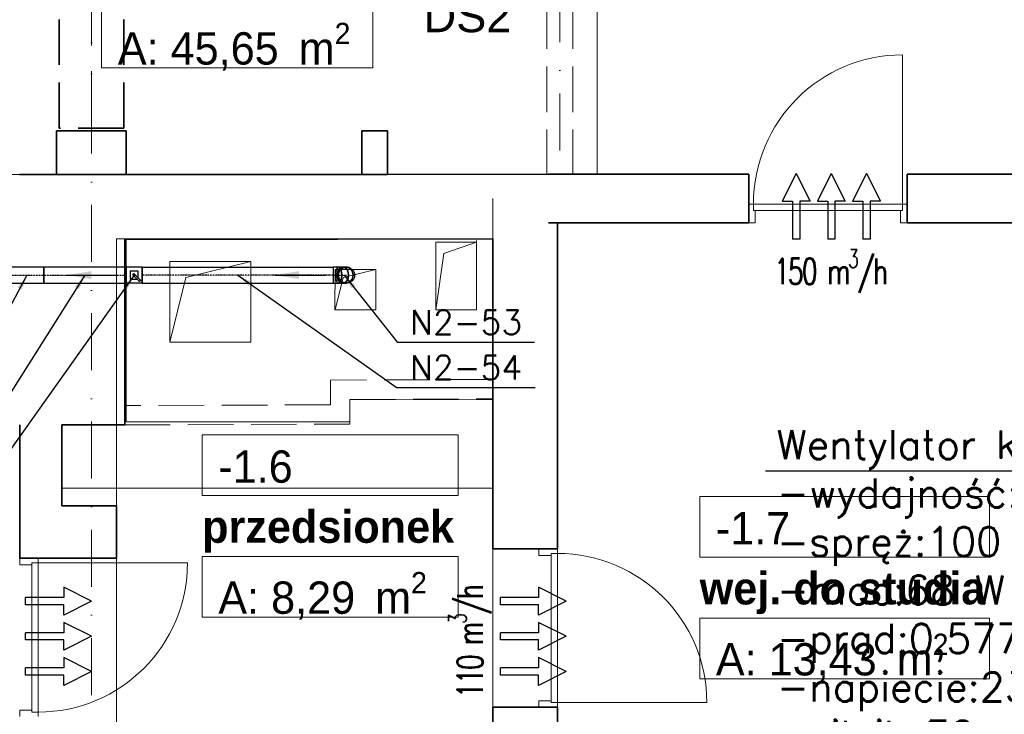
# Model space of a CAD drawing. Header units: millimetres. Extents: x -8078 to 234695, y -4319 to 602442.
# Tile 75 of 152: x 88416 to 94512, y 248938 to 253239. Entities that reach past the tile are written whole.
import ezdxf

# ---------------------------------------------------------------- set-up
doc = ezdxf.new("R2010")
doc.units = ezdxf.units.MM
doc.header["$MEASUREMENT"] = 0
for name, pattern in [('CONTINOUS', [0]), ('DASHDOT', [1, 0.5, -0.25, 0, -0.25]), ('Krawędzie ukryte', [3.912222, 2.822222, -1.09]), ('Kropki i Kreski', [6.702778, 3.527778, -1.763889, 0, -1.411111])]:
    doc.linetypes.add(name, pattern=pattern)
doc.layers.add('#IS_opis', color=3, linetype='CONTINOUS', lineweight=30)
for name, color, linetype in [('#IS_wentylacja_opisy_bud', 7, 'Continuous'), ('#podkład', 252, 'Continuous'), ('- strefy pomieszczeń', 7, 'Continuous'), ('2D - Ogólne', 7, 'Continuous'), ('Drzwi Archicad', 7, 'Continuous'), ('FLUID-N2', 7, 'Continuous'), ('FLUID-N2-150-ARRDU', 7, 'Continuous'), ('FLUID-N2-150-NUM', 7, 'Continuous'), ('FLUID-N2-SYM', 7, 'Continuous'), ('Konstrukcja - Belki', 7, 'Continuous'), ('Konstrukcja - Siatka mod', 7, 'Continuous'), ('Konstrukcja - Stropy', 7, 'Continuous'), ('Konstrukcja - Ściany działowe', 7, 'Continuous'), ('Konstrukcja - Ściany nośne wew..P', 7, 'Continuous'), ('Wykończenie - Podłogi', 7, 'Continuous'), ('z JAN', 7, 'Continuous'), ('Znaczniki drzwi Archicada', 7, 'Continuous')]:
    doc.layers.add(name, color=color, linetype=linetype)
doc.styles.add('FDBES', font='simplex.shx')
doc.styles.add('STYL_AUTOMATYCZNY_1', font='arial.ttf')
doc.styles.add('STYL_AUTOMATYCZNY_6', font='txt')
doc.styles.add('STYL_AUTOMATYCZNY_9', font='txt')
doc.dimstyles.new('FDBES', dxfattribs={"dimscale": 50, "dimtxt": 4, "dimasz": 2.5, "dimexe": 0.8, "dimexo": 2, "dimgap": 1, "dimtad": 1, "dimdsep": 46, "dimtxsty": 'FDBES', "dimcen": 2.5, "dimclrd": 4, "dimclre": 5, "dimadec": 0, "dimazin": 0, "dimtfac": 1, "dimtmove": 0, "dimatfit": 3, "dimfxl": 1, "dimarcsym": 0})

# ---------------------------------------------------------------- blocks, each defined once
blk = doc.blocks.new('dtrrtert')
at = {"color": 7}
for p, q in [((-495309391.2, -636075571.1), (-495309391.2, -636075334.3)), ((-495309346.3, -636075334.3), (-495309391.2, -636075334.3)), ((-495309346.3, -636075571.1), (-495309346.3, -636075334.3)), ((-495309173.6, -636075571.1), (-495309173.6, -636075334.3)), ((-495309128.7, -636075334.3), (-495309173.6, -636075334.3)), ((-495309128.7, -636075571.1), (-495309128.7, -636075334.3)), ((-495308956, -636075571.1), (-495308956, -636075334.3)), ((-495308911.1, -636075334.3), (-495308956, -636075334.3)), ((-495308911.1, -636075571.1), (-495308911.1, -636075334.3)), ((-495309368.8, -636075742.5), (-495309455.2, -636075571.1)), ((-495309455.2, -636075571.1), (-495309391.2, -636075571.1)), ((-495309368.8, -636075742.5), (-495309282.3, -636075571.1)), ((-495309282.3, -636075571.1), (-495309346.3, -636075571.1)), ((-495309151.2, -636075742.5), (-495309237.6, -636075571.1)), ((-495309237.6, -636075571.1), (-495309173.6, -636075571.1)), ((-495309151.2, -636075742.5), (-495309064.7, -636075571.1)), ((-495309064.7, -636075571.1), (-495309128.7, -636075571.1)), ((-495308933.6, -636075742.5), (-495309020, -636075571.1)), ((-495309020, -636075571.1), (-495308956, -636075571.1)), ((-495308933.6, -636075742.5), (-495308847.1, -636075571.1)), ((-495308847.1, -636075571.1), (-495308911.1, -636075571.1))]:
    blk.add_line(p, q, dxfattribs=at)
blk = doc.blocks.new('*U86580')
at = {"color": 0, "linetype": 'ByBlock', "lineweight": -2}
for p, q in [((0, 15, 50), (0, 8.9, 50)), ((0, 8.9, -50), (0, 15, -50)), ((0, 8.9, 50), (0, -8.4, 50)), ((0, -8.4, -50), (0, 8.9, -50)), ((0, -8.4, 50), (0, -34.4, 50)), ((0, -34.4, -50), (0, -8.4, -50)), ((0, -34.4, 50), (0, -65, 50)), ((0, -65, -50), (0, -34.4, -50))]:
    blk.add_line(p, q, dxfattribs=at)
at = {"color": 14, "linetype": 'Continuous', "lineweight": -2}
for p, q in [((0, -65, -49), (0, -65, 49)), ((0, -65, -50), (0, -65, -49)), ((0, -65, 49), (0, -65, 50))]:
    blk.add_line(p, q, dxfattribs=at)
at = {"color": 14, "linetype": 'Continuous', "lineweight": -2, "extrusion": (-1, 1.11022e-16, -3.06162e-16)}
for major_axis in [(0, 0, 50), (0, 0, -50)]:
    blk.add_ellipse((0, 15), major_axis=major_axis, ratio=1, start_param=0, end_param=3.141593, dxfattribs=at)
at = {"color": 3, "linetype": 'Continuous', "lineweight": -3, "extrusion": (-1, -6.12323e-17, -3.06162e-16)}
for centre, major_axis, ratio, start_param, end_param in [((0, 8.9), (0, 0, 50), 0.92388, 0.063268, 3.078325), ((0, -8.4), (0, 0, 50), 0.707107, 0.278087, 2.863505), ((0, 8.9), (0, 0, -50), 0.92388, 0, 3.141593), ((0, -8.4), (0, 0, -50), 0.707107, 0, 3.141593), ((0, -34.4), (0, 0, 50), 0.382683, 0.795681, 2.345912), ((0, -34.4), (0, 0, -50), 0.382683, 0, 3.141593)]:
    blk.add_ellipse(centre, major_axis=major_axis, ratio=ratio, start_param=start_param, end_param=end_param, dxfattribs=at)
at = {"color": 3, "linetype": 'Continuous', "lineweight": -3, "extrusion": (1, 6.12323e-17, 3.06162e-16)}
for centre, major_axis, ratio, start_param, end_param in [((0, 8.9), (0, 0, -50), 0.92388, 0.063268, 3.078325), ((0, -8.4), (0, 0, -50), 0.707107, 0.278087, 2.863505), ((0, 8.9), (0, 0, 50), 0.92388, 0, 3.141593), ((0, -8.4), (0, 0, 50), 0.707107, 0, 3.141593), ((0, -34.4), (0, 0, -50), 0.382683, 0.795681, 2.345912), ((0, -34.4), (0, 0, 50), 0.382683, 0, 3.141593)]:
    blk.add_ellipse(centre, major_axis=major_axis, ratio=ratio, start_param=start_param, end_param=end_param, dxfattribs=at)
at = {"layer": 'FLUID-N2-SYM', "color": 2, "linetype": 'DASHDOT', "lineweight": -3}
for p, q in [((0, 8.9), (0, 15)), ((0, -8.4), (0, 8.9)), ((0, -34.4), (0, -8.4)), ((0, -65), (0, -34.4))]:
    blk.add_line(p, q, dxfattribs=at)
blk = doc.blocks.new('SDFGHB')
at = {"layer": '- strefy pomieszczeń', "color": 252, "linetype": 'Continuous', "lineweight": 13, "ltscale": 100}
for p, q in [((28530.6, 464618.6), (28530.6, 464995)), ((30209.3, 464995), (30209.3, 464618.6)), ((30209.3, 464618.6), (28530.6, 464618.6)), ((29152.7, 462347.3), (30737.3, 462347.3)), ((29152.7, 461970.8), (29152.7, 462347.3)), ((30737.3, 462347.3), (30737.3, 461970.8)), ((30737.3, 461970.8), (29152.7, 461970.8)), ((32233.3, 461965.8), (34027.7, 461965.8)), ((32233.3, 461589.3), (32233.3, 461965.8)), ((34027.7, 461965.8), (34027.7, 461589.3)), ((29152.7, 461594.3), (30737.3, 461594.3)), ((29152.7, 461217.9), (29152.7, 461594.3)), ((30737.3, 461594.3), (30737.3, 461217.9)), ((34027.7, 461589.3), (32233.3, 461589.3)), ((30737.3, 461217.9), (29152.7, 461217.9)), ((32233.3, 461212.9), (34027.7, 461212.9)), ((32233.3, 460836.4), (32233.3, 461212.9)), ((34027.7, 461212.9), (34027.7, 460836.4)), ((34027.7, 460836.4), (32233.3, 460836.4))]:
    blk.add_line(p, q, dxfattribs=at)
at = {"color": 252, "linetype": 'Continuous', "lineweight": 13, "ltscale": 100}
for p, q in [((30953.2, 462017.3), (30953.2, 463810.5)), ((28283.2, 462016.9), (30953.2, 462017.3))]:
    blk.add_line(p, q, dxfattribs=at)
at = {"color": 252, "linetype": 'Continuous', "lineweight": 35, "ltscale": 100, "flags": 128}
for points in [[(28623.2, 461582.6), (28023.2, 461582.6)], [(30953.2, 460660.9), (31353.2, 460660.9)]]:
    blk.add_lwpolyline(points, dxfattribs=at)
at = {"layer": '2D - Ogólne', "color": 252, "linetype": 'Continuous', "lineweight": 13, "ltscale": 100, "flags": 128}
for points in [[(30850.6, 463540.5), (30649.8, 463469), (30600.6, 463120.5)], [(29453.6, 463420.4), (29052.2, 463320.2), (28953.6, 462920.4)], [(30227.3, 463370.5), (30026.6, 463320.3), (29977.3, 463120.5)]]:
    blk.add_lwpolyline(points, dxfattribs=at)
at = {"layer": 'Drzwi Archicad', "color": 252, "linetype": 'Continuous', "lineweight": 13, "ltscale": 100}
for p, q in [((33489.5, 463775.7), (33489.5, 464699.7)), ((32565.5, 463775.6), (32537.5, 463775.6)), ((32537.5, 463775.6), (32537.6, 463660.6)), ((32565.5, 463775.6), (33489.5, 463775.7)), ((32565.6, 463735.6), (32565.5, 463775.6)), ((32565.6, 463735.6), (32565.5, 463775.6)), ((33489.6, 463735.7), (32565.6, 463735.6)), ((32577.6, 463735.6), (32565.6, 463735.6)), ((32577.6, 463660.6), (32577.6, 463735.6)), ((33489.6, 463735.7), (33477.6, 463735.7)), ((33477.6, 463735.7), (33477.6, 463660.7)), ((33517.5, 463775.7), (33489.5, 463775.7)), ((33489.5, 463775.7), (33489.6, 463735.7)), ((33489.5, 463775.7), (33489.6, 463735.7)), ((33517.6, 463660.7), (33517.5, 463775.7)), ((32537.6, 463660.6), (32577.6, 463660.6)), ((33477.6, 463660.7), (33517.6, 463660.7)), ((31353.2, 461640.9), (31238.2, 461640.9)), ((31238.2, 461640.9), (31238.2, 461600.9)), ((31238.2, 461600.9), (31313.2, 461600.9)), ((31313.2, 461600.9), (31313.2, 461612.9)), ((31313.2, 461612.9), (31353.2, 461612.9)), ((31313.2, 460688.9), (31313.2, 461612.9)), ((31313.2, 461612.9), (31353.2, 461612.9)), ((31353.2, 461612.9), (31353.2, 461640.9)), ((31353.2, 461612.9), (31353.2, 460688.9)), ((28023.2, 461582.6), (28138.2, 461582.6)), ((28023.2, 461542.6), (28023.2, 461582.6)), ((28098.2, 461542.6), (28023.2, 461542.6)), ((28138.2, 461554.6), (28098.2, 461554.6)), ((28098.2, 461554.6), (28098.2, 461542.6)), ((28138.2, 461554.6), (28098.2, 461554.6)), ((28098.2, 461554.6), (28098.2, 460630.6)), ((28138.2, 461582.6), (28138.2, 461554.6)), ((28138.2, 461554.6), (29062.2, 461554.6)), ((28138.2, 460630.6), (28138.2, 461554.6)), ((31313.2, 460700.9), (31238.2, 460700.9)), ((31238.2, 460700.9), (31238.2, 460660.9)), ((31313.2, 460688.9), (31313.2, 460700.9)), ((31353.2, 460688.9), (31313.2, 460688.9)), ((31353.2, 460688.9), (31313.2, 460688.9)), ((31353.2, 460688.9), (32277.2, 460688.9)), ((31353.2, 460660.9), (31353.2, 460688.9)), ((28023.2, 460642.6), (28098.2, 460642.6)), ((28023.2, 460602.6), (28023.2, 460642.6)), ((28098.2, 460642.6), (28098.2, 460630.6)), ((28098.2, 460630.6), (28138.2, 460630.6)), ((28098.2, 460630.6), (28138.2, 460630.6)), ((28138.2, 460630.6), (28138.2, 460602.6)), ((31238.2, 460660.9), (31353.2, 460660.9))]:
    blk.add_line(p, q, dxfattribs=at)
at = {"layer": 'Drzwi Archicad', "color": 252, "linetype": 'Continuous', "lineweight": 35, "ltscale": 100}
for p, q in [((30300.7, 464229.4), (30140.7, 464229.4)), ((32537.5, 463775.6), (32537.5, 463960.6)), ((33517.5, 463775.7), (33517.5, 463960.7)), ((32537.6, 463660.6), (32537.5, 463775.6)), ((32537.6, 463660.6), (32537.5, 463775.6)), ((33517.6, 463660.7), (33517.5, 463775.7)), ((33517.6, 463660.7), (33517.5, 463775.7)), ((31238.2, 461640.9), (30953.2, 461640.9)), ((31353.2, 461640.9), (31238.2, 461640.9)), ((31353.2, 461640.9), (31238.2, 461640.9)), ((28023.2, 461582.6), (28138.2, 461582.6)), ((28023.2, 461582.6), (28138.2, 461582.6)), ((28138.2, 461582.6), (28623.2, 461582.6)), ((31238.2, 460660.9), (30953.2, 460660.9)), ((31353.2, 460660.9), (31238.2, 460660.9)), ((31353.2, 460660.9), (31238.2, 460660.9))]:
    blk.add_line(p, q, dxfattribs=at)
at = {"layer": 'Drzwi Archicad', "color": 252, "linetype": 'Continuous', "lineweight": 13, "ltscale": 100}
for centre, start, end in [((33489.5, 463775.7), 90.00548, 180.00548), ((31353.2, 460688.9), 0, 90), ((28138.2, 461554.6), 269.99971, 359.99971)]:
    blk.add_arc(centre, 924, start, end, dxfattribs=at)
at = {"layer": 'Konstrukcja - Belki', "color": 252, "linetype": 'Krawędzie ukryte', "lineweight": 35, "ltscale": 100}
for p, q in [((28267.6, 464245.9), (28267.6, 466065.9)), ((28667.6, 464245.9), (28667.6, 466065.9)), ((28667.6, 464245.9), (28267.6, 464245.9))]:
    blk.add_line(p, q, dxfattribs=at)
at = {"layer": 'Konstrukcja - Belki', "color": 252, "linetype": 'Kropki i Kreski', "lineweight": 13, "ltscale": 100}
for p, q in [((28467.6, 464245.9), (28467.6, 466065.9)), ((31367.8, 465801.7), (31367.8, 463960.5))]:
    blk.add_line(p, q, dxfattribs=at)
at = {"layer": 'Konstrukcja - Belki', "color": 252, "linetype": 'Krawędzie ukryte', "lineweight": 13, "ltscale": 100}
for p, q in [((31287.8, 465801.7), (31287.8, 463960.5)), ((31447.8, 465801.7), (31447.8, 463960.5)), ((31287.8, 463960.5), (31447.8, 463960.5))]:
    blk.add_line(p, q, dxfattribs=at)
at = {"layer": 'Konstrukcja - Siatka mod', "color": 252, "linetype": 'Kropki i Kreski', "lineweight": 13, "ltscale": 100}
blk.add_line((28467.6, 474496.4), (28467.6, 457531.6), dxfattribs=at)
at = {"layer": 'Konstrukcja - Stropy', "color": 252, "linetype": 'Continuous', "lineweight": 13, "ltscale": 100, "flags": 128}
blk.add_lwpolyline([(40677.6, 471821), (20507.6, 471821), (20507.6, 466151.8), (22777.6, 466151.8), (22777.6, 463958.8), (31597.6, 463958.8), (31597.6, 466140.5), (40677.6, 466140.5)], close=True, dxfattribs=at)
at = {"layer": 'Konstrukcja - Ściany działowe', "color": 252, "linetype": 'Continuous', "lineweight": 35, "ltscale": 100}
for p, q in [((30300.7, 464229.4), (30140.7, 464229.4)), ((31238.2, 461640.9), (30953.2, 461640.9)), ((31353.2, 461640.9), (31238.2, 461640.9))]:
    blk.add_line(p, q, dxfattribs=at)
at = {"layer": 'Konstrukcja - Ściany działowe', "color": 252, "linetype": 'Continuous', "lineweight": 35, "ltscale": 100, "flags": 128}
for points in [[(30140.7, 464229.4), (30140.7, 463959.4)], [(30300.7, 463959.4), (30300.7, 464229.4)], [(30140.7, 463959.4), (30300.7, 463959.4)], [(31353.2, 463960.5), (31353.2, 463960.5)], [(31353.2, 463660.5), (31353.2, 463560.5)], [(30953.2, 463560.2), (30953.2, 462660.5)], [(31353.2, 462660.5), (31353.2, 463560.5)], [(30953.2, 462660.5), (30953.2, 461640.9)], [(31353.2, 461640.9), (31353.2, 462660.5)], [(30953.2, 460660.9), (30953.2, 458910.5)], [(31353.2, 458910.5), (31353.2, 460660.9)]]:
    blk.add_lwpolyline(points, dxfattribs=at)
at = {"layer": 'Konstrukcja - Ściany działowe', "color": 252, "linetype": 'Krawędzie ukryte', "lineweight": 20, "ltscale": 100, "flags": 128}
for points in [[(30953.2, 462690), (29947.1, 462686.1)], [(29947.1, 462686.1), (29947.5, 462566.1)], [(30953.2, 462570), (30953.2, 462690)], [(29947.7, 462533.1), (28672.7, 462528.2)], [(28673.2, 462408.2), (28672.7, 462528.2)], [(29947.5, 462566.1), (29947.7, 462533.1)], [(30067.5, 462566.6), (30953.2, 462570)], [(30067.7, 462533.5), (30067.5, 462566.6)], [(30068.1, 462413.5), (30067.7, 462533.5)], [(28673.2, 462408.2), (30068.1, 462413.5)]]:
    blk.add_lwpolyline(points, dxfattribs=at)
at = {"layer": 'Konstrukcja - Ściany nośne wew..P', "color": 252, "linetype": 'Continuous', "lineweight": 35, "ltscale": 100}
for p, q in [((32537.5, 463775.6), (32537.5, 463960.6)), ((33517.5, 463775.7), (33517.5, 463960.7)), ((32537.6, 463660.6), (32537.5, 463775.6)), ((33517.6, 463660.7), (33517.5, 463775.7))]:
    blk.add_line(p, q, dxfattribs=at)
at = {"layer": 'Konstrukcja - Ściany nośne wew..P', "color": 252, "linetype": 'Continuous', "lineweight": 35, "ltscale": 100, "flags": 128}
for points in [[(28251.8, 464228.3), (28251.8, 463958.3)], [(28681.8, 464228.3), (28251.8, 464228.3)], [(28681.8, 463958.3), (28681.8, 464228.3)], [(29992.7, 463959.4), (28022.7, 463958.2)], [(28251.8, 463958.3), (28681.8, 463958.3)], [(30140.7, 463959.5), (29992.7, 463959.4)], [(31353.2, 463960.5), (30300.7, 463959.7)], [(32537.5, 463960.6), (31297.6, 463960.5)], [(34177.6, 463960.7), (33517.5, 463960.7)], [(31297.6, 463660.5), (32537.6, 463660.6)], [(33517.6, 463660.7), (34177.6, 463660.7)], [(28673.2, 463558.6), (29993, 463559.4)], [(28673.2, 462408.2), (28673.2, 463558.6)], [(29993, 463559.4), (30953.2, 463560.2)], [(28023.2, 462408.2), (28023.2, 461908.2)], [(28283.2, 462408.2), (28673.2, 462408.2)], [(28283.2, 461908.2), (28283.2, 462408.2)], [(28023.2, 461908.2), (28023.2, 461582.6)], [(28623.2, 461908.2), (28283.2, 461908.2)], [(28623.2, 461582.6), (28623.2, 461908.2)]]:
    blk.add_lwpolyline(points, dxfattribs=at)
at = {"layer": 'Wykończenie - Podłogi', "color": 252, "linetype": 'Continuous', "lineweight": 13, "ltscale": 100, "flags": 128}
blk.add_lwpolyline([(28623.2, 458910), (30953.2, 458910), (30953.2, 463560.2), (28623.3, 463560)], close=True, dxfattribs=at)
at = {"layer": 'z JAN', "color": 252, "linetype": 'Continuous', "lineweight": 13, "ltscale": 100, "flags": 128}
for points in [[(28681.8, 463559.7), (30850.6, 463559.7), (30955.3, 463559.7), (30951.7, 462563.3), (30067.5, 462566.6), (30067, 462427), (28681.8, 462427)], [(30850.6, 463120.5), (30850.6, 463549.7), (30850.5, 463540.5), (30600.6, 463540.5), (30600.6, 463120.5)], [(28953.6, 462920.4), (28953.6, 463420.4), (29453.6, 463420.4), (29453.6, 462920.4)], [(30227.3, 463120.5), (29973.7, 463120.5), (29977.3, 463370.5), (30227.3, 463370.5)]]:
    blk.add_lwpolyline(points, close=True, dxfattribs=at)
at = {"layer": '- strefy pomieszczeń', "color": 252, "linetype": 'Continuous', "lineweight": 13, "char_height": 200, "attachment_point": 1}
for s, insert, style in [('\\A1;{\\pql;\\pt0,500;\\fGeneva CE|b1|i0|c0|p0;\\W1.000000;Komunikacja\\fGeneva CE|b1|i0|c0|p0;\\W1.000000;\\A1{\\H.66x;\\S^  ;}\\fGeneva CE|b1|i0|c0|p0;\\W1.000000;\\fGeneva CE|b1|i0|c0|p0;\\W1.000000;\\A1{\\H.66x;\\S^  ;}}', (28530.6, 465279.1), 'STYL_AUTOMATYCZNY_9'), ('\\A1;{\\pql;\\pt0,500;\\fGeneva CE|b0|i0|c0|p0;\\W1.000000;A: 45,65\\fGeneva CE|b0|i0|c0|p0;\\W1.000000;\\A1{\\H.66x;\\S^  ;}\\fGeneva CE|b0|i0|c0|p0;\\W1.000000; m\\fGeneva CE|b0|i0|c0|p0;\\W1.000000;\\A1{\\H.66x;\\S2^  ;}}', (28630.6, 464898.1), 'STYL_AUTOMATYCZNY_6'), ('\\A1;{\\pql;\\pt0,500;\\fGeneva CE|b0|i0|c0|p0;\\W1.000000;-1.6\\fGeneva CE|b0|i0|c0|p0;\\W1.000000;\\A1{\\H.66x;\\S^  ;}\\fGeneva CE|b0|i0|c0|p0;\\W1.000000;\\fGeneva CE|b0|i0|c0|p0;\\W1.000000;\\A1{\\H.66x;\\S^  ;}}', (29252.7, 462250.4), 'STYL_AUTOMATYCZNY_6'), ('\\A1;{\\pql;\\pt0,500;\\fGeneva CE|b1|i0|c0|p0;\\W1.000000;przedsionek\\fGeneva CE|b1|i0|c0|p0;\\W1.000000;\\A1{\\H.66x;\\S^  ;}\\fGeneva CE|b1|i0|c0|p0;\\W1.000000;\\fGeneva CE|b1|i0|c0|p0;\\W1.000000;\\A1{\\H.66x;\\S^  ;}}', (29152.7, 461878.4), 'STYL_AUTOMATYCZNY_9'), ('\\A1;{\\pql;\\pt0,500;\\fGeneva CE|b0|i0|c0|p0;\\W1.000000;-1.7\\fGeneva CE|b0|i0|c0|p0;\\W1.000000;\\A1{\\H.66x;\\S^  ;}\\fGeneva CE|b0|i0|c0|p0;\\W1.000000;\\fGeneva CE|b0|i0|c0|p0;\\W1.000000;\\A1{\\H.66x;\\S^  ;}}', (32333.3, 461868.9), 'STYL_AUTOMATYCZNY_6'), ('\\A1;{\\pql;\\pt0,500;\\fGeneva CE|b1|i0|c0|p0;\\W1.000000;wej. do studia\\fGeneva CE|b1|i0|c0|p0;\\W1.000000;\\A1{\\H.66x;\\S^  ;}\\fGeneva CE|b1|i0|c0|p0;\\W1.000000;\\fGeneva CE|b1|i0|c0|p0;\\W1.000000;\\A1{\\H.66x;\\S^  ;}}', (32233.3, 461497), 'STYL_AUTOMATYCZNY_9'), ('\\A1;{\\pql;\\pt0,500;\\fGeneva CE|b0|i0|c0|p0;\\W1.000000;A: 8,29\\fGeneva CE|b0|i0|c0|p0;\\W1.000000;\\A1{\\H.66x;\\S^  ;}\\fGeneva CE|b0|i0|c0|p0;\\W1.000000; m\\fGeneva CE|b0|i0|c0|p0;\\W1.000000;\\A1{\\H.66x;\\S2^  ;}}', (29252.7, 461497.4), 'STYL_AUTOMATYCZNY_6'), ('\\A1;{\\pql;\\pt0,500;\\fGeneva CE|b0|i0|c0|p0;\\W1.000000;A: 13,43\\fGeneva CE|b0|i0|c0|p0;\\W1.000000;\\A1{\\H.66x;\\S^  ;}\\fGeneva CE|b0|i0|c0|p0;\\W1.000000; m\\fGeneva CE|b0|i0|c0|p0;\\W1.000000;\\A1{\\H.66x;\\S2^  ;}}', (32333.3, 461115.9), 'STYL_AUTOMATYCZNY_6')]:
    blk.add_mtext(s, dxfattribs=dict(at, insert=insert, style=style))
at = {"layer": 'Znaczniki drzwi Archicada', "color": 252, "linetype": 'Continuous', "lineweight": 35, "insert": (30523.9, 464837.1), "char_height": 200, "attachment_point": 7, "rotation": 359.99999, "style": 'STYL_AUTOMATYCZNY_1'}
blk.add_mtext('\\A1;{\\pql;\\pt0;\\fArial|b0|i0|c238|p0;\\W1.000000;DS2\\fArial|b0|i0|c238|p0;\\W1.000000;\\fArial|b0|i0|c238|p0;\\W1.000000;\\fArial|b0|i0|c238|p0;\\W1.000000;}', dxfattribs=at)
blk = doc.blocks.new('*U92532')
at = {"color": 0, "linetype": 'ByBlock', "lineweight": -2}
for p, q in [((254.5, 0, -50), (-254.5, 0, -50)), ((-254.5, 0, 50), (254.5, 0, 50))]:
    blk.add_line(p, q, dxfattribs=at)
at = {"color": 14, "linetype": 'Continuous', "lineweight": -2}
for p, q in [((254.5, 0, 50), (254.5, 0, 49.8)), ((254.5, 0, -49.8), (254.5, 0, -50)), ((254.5, 0, 49.8), (254.5, 0, -49.8)), ((-254.5, 0, -50), (-254.5, 0, -49.8)), ((-254.5, 0, 49.8), (-254.5, 0, 50)), ((-254.5, 0, -49.8), (-254.5, 0, 49.8))]:
    blk.add_line(p, q, dxfattribs=at)
at = {"layer": 'FLUID-N2-SYM', "color": 2, "linetype": 'DASHDOT', "lineweight": -3}
blk.add_line((-254.5, 0), (254.5, 0), dxfattribs=at)
blk = doc.blocks.new('*U91539')
at = {"color": 14, "linetype": 'Continuous', "lineweight": -2}
for p, q in [((-50, 50), (-50, 49.8)), ((-50, 49.8), (-50, 0)), ((-50, 0), (-50, -49.8)), ((50, 49.8), (50, 50)), ((50, 0), (50, 49.8)), ((50, -49.8), (50, 0)), ((-50, -49.8), (-50, -50)), ((50, -50), (50, -49.8))]:
    blk.add_line(p, q, dxfattribs=at)
at = {"color": 0, "linetype": 'ByBlock', "lineweight": -2}
for p, q in [((50, 50), (-50, 50)), ((25, 25), (-25, 25)), ((-25, 25), (-25, -25)), ((-9.2, 2.1), (-2.1, 9.2)), ((33.2, -40.3), (-9.2, 2.1)), ((-2.1, 9.2), (40.3, -33.2)), ((25, -17.9), (25, 25)), ((50, -50), (-50, -50)), ((-25, -25), (17.9, -25)), ((40.3, -33.2), (33.2, -40.3))]:
    blk.add_line(p, q, dxfattribs=at)
for major_axis in [(4, 0), (4, 0), (-4, 0), (-4, 0)]:
    blk.add_ellipse((0, 0), major_axis=major_axis, ratio=1, start_param=0, end_param=3.141593, dxfattribs=at)
blk = doc.blocks.new('*U91540')
at = {"color": 14, "linetype": 'Continuous', "lineweight": -2}
for p, q in [((-592.5, 49.8), (-592.5, 50)), ((-592.5, 0), (-592.5, 49.8)), ((-592.5, -49.8), (-592.5, 0)), ((592.5, 50), (592.5, 49.8)), ((592.5, 49.8), (592.5, 0)), ((592.5, 0), (592.5, -49.8)), ((-592.5, -50), (-592.5, -49.8)), ((592.5, -49.8), (592.5, -50))]:
    blk.add_line(p, q, dxfattribs=at)
at = {"color": 0, "linetype": 'ByBlock', "lineweight": -2}
for p, q in [((592.5, 50), (-592.5, 50)), ((592.5, -50), (-592.5, -50))]:
    blk.add_line(p, q, dxfattribs=at)
at = {"layer": 'FLUID-N2-SYM', "color": 2, "linetype": 'DASHDOT', "lineweight": -3}
blk.add_line((-592.5, 0), (592.5, 0), dxfattribs=at)
blk = doc.blocks.new('*U92531')
at = {"color": 14, "linetype": 'Continuous', "lineweight": -2}
for p, q in [((-105, 0, 49.8), (-105, 0, 50)), ((-105, 0, -49.8), (-105, 0, 49.8)), ((105, 0, 50), (105, 0, 49.8)), ((105, 0, -49.8), (105, 0, -50)), ((105, 0, 49.8), (105, 0, -49.8)), ((-105, 0, -50), (-105, 0, -49.8))]:
    blk.add_line(p, q, dxfattribs=at)
at = {"color": 0, "linetype": 'ByBlock', "lineweight": -2}
for p, q in [((105, 0, -50), (-105, 0, -50)), ((-105, 0, 50), (105, 0, 50))]:
    blk.add_line(p, q, dxfattribs=at)
at = {"layer": 'FLUID-N2-SYM', "color": 2, "linetype": 'DASHDOT', "lineweight": -3}
blk.add_line((-105, 0), (105, 0), dxfattribs=at)
blk = doc.blocks.new('*U86656')
at = {"color": 0, "lineweight": -2}
blk.add_line((1179.5, -417.3), (331, -417.3), dxfattribs=at)
at = {"color": 0, "lineweight": -2, "insert": (755.3, -417.3), "char_height": 150, "attachment_point": 5, "style": 'FDBES'}
blk.add_mtext('N2-53\\P ', dxfattribs=at)
at = {"color": 0, "lineweight": -2}
blk.add_leader([(0, 0), (331, -417.3)], dimstyle='FDBES', override={"dimscale": 37.5, "dimclrd": 0, "dimclre": 0}, dxfattribs=at)
blk = doc.blocks.new('*U91535')
at = {"color": 0}
blk.add_line((1840.6, -697.3), (984.9, -697.3), dxfattribs=at)
at = {"color": 0, "insert": (1412.8, -697.3), "char_height": 150, "attachment_point": 5, "style": 'FDBES'}
blk.add_mtext('N2-54\\P ', dxfattribs=at)
at = {"color": 0}
blk.add_leader([(0, 0), (984.9, -697.3)], dimstyle='FDBES', override={"dimscale": 37.5, "dimclrd": 0, "dimclre": 0}, dxfattribs=at)
blk = doc.blocks.new('*U91536')
at = {"color": 0}
blk.add_line((-1020.5, -1437.3), (-1869, -1437.3), dxfattribs=at)
at = {"color": 0, "insert": (-1444.7, -1437.3), "char_height": 150, "attachment_point": 5, "style": 'FDBES'}
blk.add_mtext('N2-55\\P ', dxfattribs=at)
at = {"color": 0}
blk.add_leader([(0, 0), (-1020.5, -1437.3)], dimstyle='FDBES', override={"dimscale": 37.5, "dimclrd": 0, "dimclre": 0}, dxfattribs=at)
blk = doc.blocks.new('*U91537')
at = {"color": 0}
blk.add_line((-719.5, -1137.3), (-1561, -1137.3), dxfattribs=at)
at = {"color": 0, "insert": (-1140.2, -1137.3), "char_height": 150, "attachment_point": 5, "style": 'FDBES'}
blk.add_mtext('N2-56\\P ', dxfattribs=at)
at = {"color": 0}
blk.add_leader([(0, 0), (-719.5, -1137.3)], dimstyle='FDBES', override={"dimscale": 37.5, "dimclrd": 0, "dimclre": 0}, dxfattribs=at)
blk = doc.blocks.new('*U91543')
at = {"color": 5}
blk.add_leader([(-315, 0), (0, 0)], dimstyle='FDBES', override={"dimscale": 60, "dimclrd": 5}, dxfattribs=at)
blk = doc.blocks.new('*U91544')
at = {"color": 5}
blk.add_leader([(-315, 0), (0, 0)], dimstyle='FDBES', override={"dimscale": 60, "dimclrd": 5}, dxfattribs=at)
blk = doc.blocks.new('*U92533')
at = {"color": 0}
blk.add_line((-425.7, -797.3), (-1395.7, -797.3), dxfattribs=at)
at = {"color": 0, "insert": (-910.7, -797.3), "char_height": 150, "attachment_point": 5, "style": 'FDBES'}
blk.add_mtext('N2-184\\P ', dxfattribs=at)
at = {"color": 0}
blk.add_leader([(0, 0), (-425.7, -797.3)], dimstyle='FDBES', override={"dimscale": 37.5, "dimclrd": 0, "dimclre": 0}, dxfattribs=at)

msp = doc.modelspace()

# ---------------------------------------------------------------- linework, layer by layer
at = {"layer": '#IS_opis', "color": 7, "lineweight": -2}
msp.add_line((93033.4, 250446.5), (96573, 250446.5), dxfattribs=at)

# ---------------------------------------------------------------- block references
at = {"layer": '#IS_wentylacja_opisy_bud', "color": 7, "transparency": 33554636, "xscale": -1}
for p, rotation in [((495402592, -635823455.6), 179.999999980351), ((-635986882.4, -495059730.2), 89.99999998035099), ((-635983942.4, -495059730.2), 89.99999998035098)]:
    msp.add_blockref('dtrrtert', p, dxfattribs=dict(at, rotation=rotation))
at = {"layer": '#podkład'}
msp.add_blockref('SDFGHB', (60392.7, -211678.7), dxfattribs=at)
at = {"layer": 'FLUID-N2', "color": 6, "linetype": 'Continuous', "lineweight": -2, "extrusion": (-1.83697e-16, -1, -1.83697e-16), "rotation": 360}
for name, p in [('*U92531', (88460.7, -459.6, -251657.3)), ('*U92532', (88820.2, -459.6, -251657.3))]:
    msp.add_blockref(name, p, dxfattribs=at)
at = {"layer": 'FLUID-N2', "color": 6, "linetype": 'Continuous', "lineweight": -2, "rotation": 360}
msp.add_blockref('*U91539', (89124.7, 251657.3, -459.6), dxfattribs=at)
at = {"layer": 'FLUID-N2', "color": 6, "linetype": 'Continuous', "lineweight": -2, "extrusion": (-1.22465e-16, 0, -1), "rotation": 360}
msp.add_blockref('*U91540', (-89767.2, 251657.3, 459.6), dxfattribs=at)
at = {"layer": 'FLUID-N2', "color": 6, "linetype": 'Continuous', "lineweight": -2, "extrusion": (1.83697e-16, 1, 3.06162e-16), "rotation": 90}
msp.add_blockref('*U86580', (-90424.7, -444.6, 251657.3), dxfattribs=at)
at = {"layer": 'FLUID-N2-150-ARRDU', "color": 7, "rotation": 360}
for name, p in [('*U91543', (89024.7, 251657.3, -459.6)), ('*U91544', (90309.7, 251657.3, -459.6))]:
    msp.add_blockref(name, p, dxfattribs=at)
at = {"layer": 'FLUID-N2-150-NUM', "linetype": 'ByBlock'}
msp.add_blockref('*U92533', (88460.7, 251657.3, -459.6), dxfattribs=at)
at = {"layer": 'FLUID-N2-150-NUM', "linetype": 'ByBlock', "lineweight": -2}
for name, p in [('*U91536', (89124.7, 251657.3, -459.6)), ('*U91537', (88820.2, 251657.3, -459.6)), ('*U91535', (89767.2, 251657.3, -459.6)), ('*U86656', (90424.7, 251657.3, -444.6))]:
    msp.add_blockref(name, p, dxfattribs=at)

# ---------------------------------------------------------------- texts
at = {"layer": '#IS_opis', "color": 7, "lineweight": -2, "insert": (93103.6, 249707.3), "char_height": 180, "width": 4706.822, "attachment_point": 4}
msp.add_mtext('\\Fromans.shx|c238;Wentylator kanałowy \\fArial|b0|i0;WK5\\Fromans.shx|c238;\\P-wydajność:20 m3/h\\P-spręż:100 Pa\\P-moc:68 W\\P-prąd:0,577 A\\P-napiecie:230 V\\P-silnik EC\\P', dxfattribs=at)
at = {"layer": '#IS_wentylacja_opisy_bud', "color": 7, "lineweight": 35, "char_height": 160, "width": 2356.921, "attachment_point": 5}
for s, insert, rotation in [('\\pxqct3;\\Fromans.shx;\\T0.9;\\W0.7;\\A1;150 m{\\H0.7x;\\S3^ ;}/h', (93434.2, 251681.3), 0), ('\\pxqct3;\\Fromans.shx;\\T0.9;\\W0.7;\\A1;110 m{\\H0.7x;\\S3^ ;}/h', (91203.7, 249387.4), 90)]:
    msp.add_mtext(s, dxfattribs=dict(at, insert=insert, rotation=rotation))

doc.saveas('drawing.dxf')
